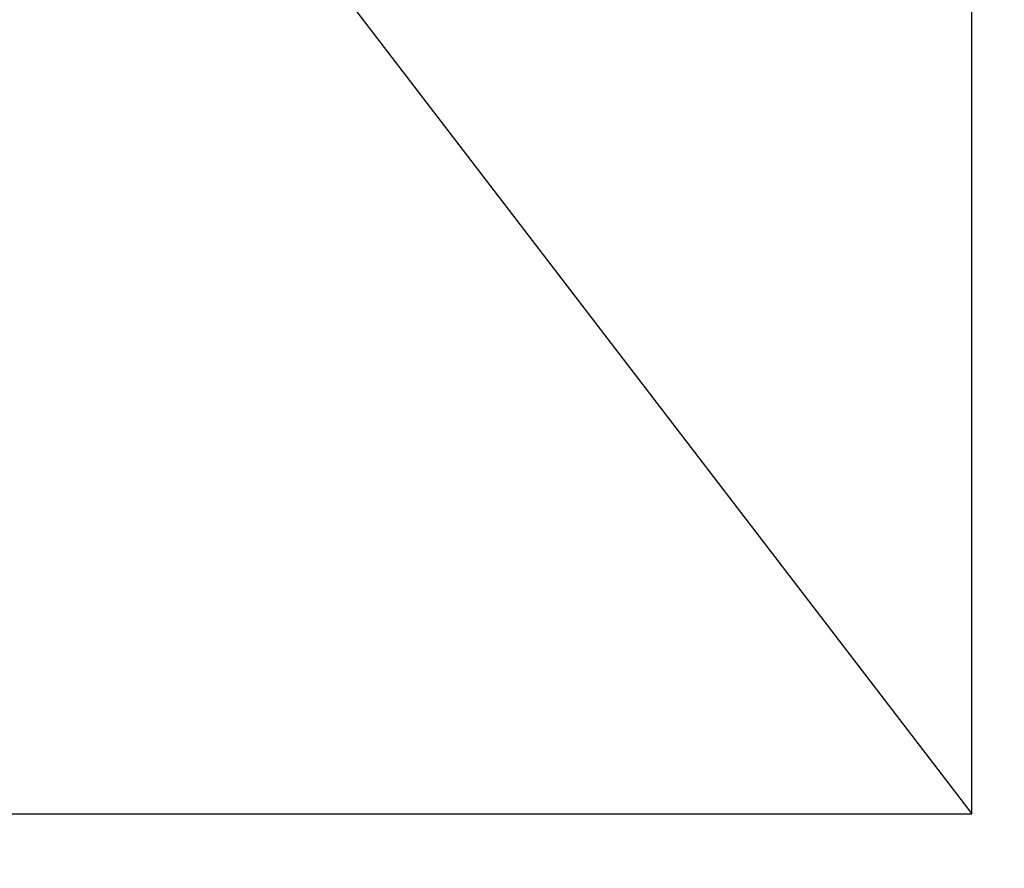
# Model space of a CAD drawing. Header units: millimetres. Extents: x 3536 to 5222, y 1741 to 3266.
# Tile 104 of 256: x 4018.81 to 4024.51, y 2969.74 to 2974.65. Entities that reach past the tile are written whole.
import ezdxf

# ---------------------------------------------------------------- set-up
doc = ezdxf.new("R2010")
doc.units = ezdxf.units.MM

msp = doc.modelspace()

# ---------------------------------------------------------------- hatches: boundary and pattern name
at = {"linetype": 'Continuous', "true_color": 0x139b48}
h = msp.add_hatch(dxfattribs=at)
h.set_pattern_fill('ANSI31', color=114)
h.set_pattern_definition([(45, (5134.327, 2974.0366), (-2.245064, 2.245064), [])])
h.paths.add_polyline_path([(4244.7791, 1982.0775), (4244.8075, 1957.2707), (4269.6143, 1957.2992), (4269.5858, 1982.1059)])
h.paths.add_polyline_path([(4511.5229, 1972.7578), (4511.5513, 1947.951), (4536.358, 1947.9795), (4536.3296, 1972.7862)])
h.paths.add_polyline_path([(4201.1381, 1862.7464), (4201.1665, 1837.9397), (4225.9732, 1837.9681), (4225.9448, 1862.7749)])
h.paths.add_polyline_path([(4547.9159, 1857.3153), (4547.9443, 1832.5086), (4572.751, 1832.537), (4572.7226, 1857.3437)])
h.paths.add_polyline_path([(4466.0673, 2349.5897), (4466.0957, 2324.7829), (4490.9025, 2324.8113), (4490.874, 2349.6181)])
h.paths.add_polyline_path([(4809.6655, 2341.5748), (4809.694, 2316.768), (4834.5007, 2316.7964), (4834.4723, 2341.6032)])
h.paths.add_polyline_path([(4779.0514, 2458.3615), (4779.0798, 2433.5547), (4803.8866, 2433.5831), (4803.8581, 2458.3899)])
h.paths.add_polyline_path([(4512.3076, 2467.6811), (4512.336, 2442.8744), (4537.1428, 2442.9028), (4537.1143, 2467.7096)])
edge = h.paths.add_edge_path()
edge.add_arc((4251.0048, 2446.2713), 4.31, 0, 360)
h.paths.add_polyline_path([(4226.198, 2446.2429), (4226.2265, 2421.4361), (4251.0332, 2421.4645), (4251.0048, 2446.2713)])
h.paths.add_polyline_path([(3959.4543, 2455.5625), (3959.4827, 2430.7558), (3984.2894, 2430.7842), (3984.261, 2455.591)])
h.paths.add_polyline_path([(3920.0468, 2335.3468), (3920.0752, 2310.5401), (3944.882, 2310.5685), (3944.8536, 2335.3753)])
h.paths.add_polyline_path([(4270.0134, 2335.6662), (4270.0419, 2310.8594), (4294.8486, 2310.8879), (4294.8202, 2335.6946)])
h.paths.add_polyline_path([(3627.4362, 2832.9901), (3627.4646, 2808.1833), (3652.2713, 2808.2117), (3652.2429, 2833.0185)])
h.paths.add_polyline_path([(4007.9799, 2834.1103), (4008.0084, 2809.3036), (4032.8151, 2809.332), (4032.7867, 2834.1388)])
h.paths.add_polyline_path([(3958.8426, 2964.6885), (3958.8711, 2939.8818), (3983.6778, 2939.9102), (3983.6494, 2964.7169)])
h.paths.add_polyline_path([(3692.0989, 2974.0082), (3692.1273, 2949.2014), (3716.9341, 2949.2299), (3716.9056, 2974.0366)])
edge = h.paths.add_edge_path()
edge.add_arc((4270.6926, 2928.921), 4.219, 0, 360)
h.paths.add_polyline_path([(4245.8574, 2953.6993), (4245.8858, 2928.8926), (4270.6926, 2928.921), (4270.6642, 2953.7277)])
h.paths.add_polyline_path([(4204.9162, 2828.5874), (4204.9446, 2803.7807), (4229.7513, 2803.8091), (4229.7229, 2828.6159)])
h.paths.add_polyline_path([(4553.4268, 2829.9314), (4553.4552, 2805.1246), (4578.2619, 2805.1531), (4578.2335, 2829.9598)])
h.paths.add_polyline_path([(4512.6012, 2944.3796), (4512.6296, 2919.5729), (4537.4364, 2919.6013), (4537.4079, 2944.4081)])
h.paths.add_polyline_path([(4800.1827, 2942.4111), (4800.2111, 2917.6044), (4825.0179, 2917.6328), (4824.9894, 2942.4396)])
h.paths.add_polyline_path([(5066.9265, 2933.0914), (5066.9549, 2908.2847), (5091.7616, 2908.3131), (5091.7332, 2933.1199)])
h.paths.add_polyline_path([(5109.4918, 2824.7221), (5109.5203, 2799.9153), (5134.327, 2799.9437), (5134.2986, 2824.7505)])
h.paths.add_polyline_path([(4753.5998, 2827.5351), (4753.6282, 2802.7283), (4778.435, 2802.7568), (4778.4066, 2827.5635)])

# ---------------------------------------------------------------- linework, layer by layer
at = {"color": 9}
for p, q in [((4024.3178, 2970.0567), (4024.3178, 2984.2379)), ((4013.4702, 2984.2082), (4024.3178, 2970.0567)), ((4013.5619, 2970.0567), (4024.3178, 2970.0567))]:
    msp.add_line(p, q, dxfattribs=at)

doc.saveas('drawing.dxf')
